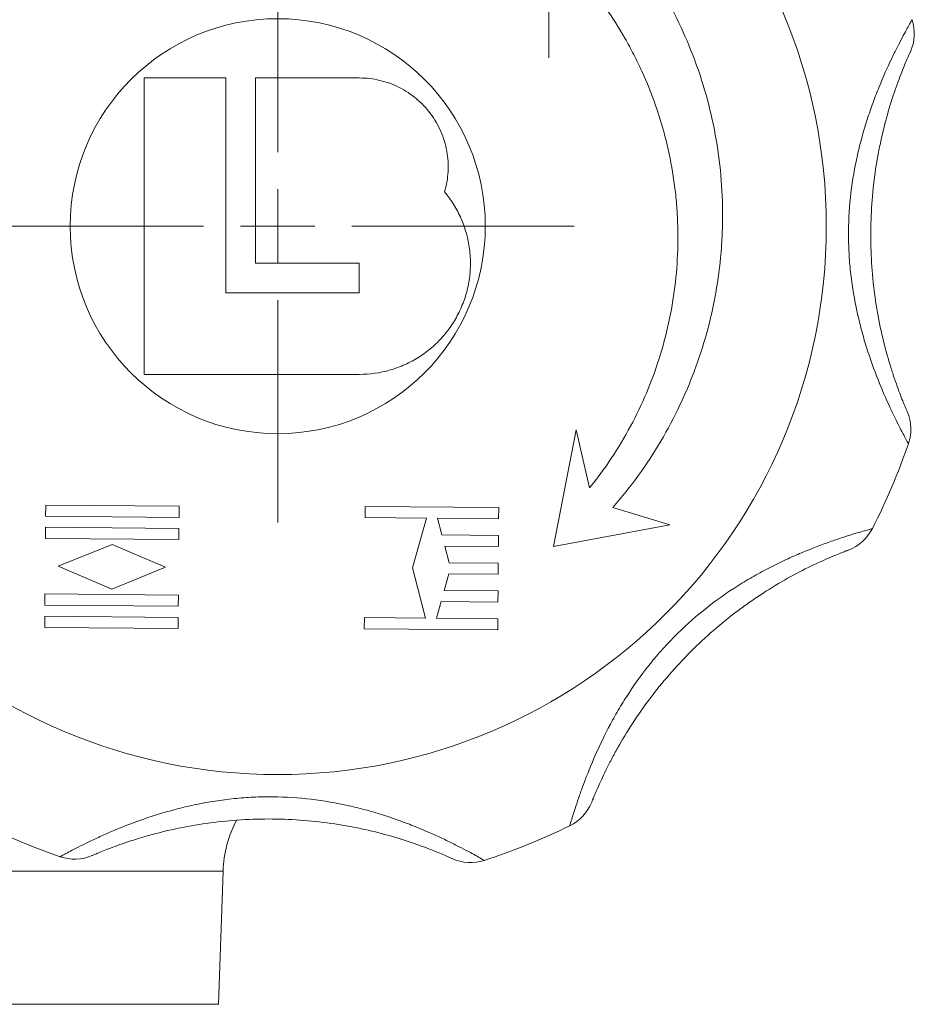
# Model space of a CAD drawing. Header units: millimetres. Extents: x 150 to 972, y 37 to 799.
# Tile 25 of 29: x 877 to 937, y 574 to 641. Entities that reach past the tile are written whole.
import ezdxf

# ---------------------------------------------------------------- set-up
doc = ezdxf.new("R2010")
doc.units = ezdxf.units.MM

# ---------------------------------------------------------------- blocks, each defined once
blk = doc.blocks.new('SW_CENTERMARKSYMBOL_9')
at = {"color": 0, "linetype": 'Continuous', "lineweight": 0}
for p, q in [((0, 2.5), (0, 4.65)), ((0, 0), (0, 2.5)), ((-2.5, 0), (-4.65, 0)), ((0, 0), (-2.5, 0)), ((0, 0), (2.5, 0)), ((0, 0), (0, -2.5)), ((2.5, 0), (4.65, 0)), ((0, -2.5), (0, -4.65))]:
    blk.add_line(p, q, dxfattribs=at)
blk = doc.blocks.new('SW_CENTERMARKSYMBOL_10')
at = {"color": 0, "linetype": 'Continuous', "lineweight": 0}
for p, q in [((0, 5), (0, 20)), ((0, 0), (0, 2.5)), ((-5, 0), (-20, 0)), ((0, 0), (-2.5, 0)), ((0, 0), (2.5, 0)), ((0, 0), (0, -2.5)), ((5, 0), (20, 0)), ((0, -5), (0, -20))]:
    blk.add_line(p, q, dxfattribs=at)

msp = doc.modelspace()

# ---------------------------------------------------------------- linework, layer by layer
at = {"color": 7, "linetype": 'Continuous', "lineweight": 15}
for p, q in [((885.388, 636.964), (885.388, 616.964)), ((890.888, 636.964), (885.388, 636.964)), ((890.888, 622.464), (890.888, 636.964)), ((892.888, 636.964), (892.888, 624.464)), ((899.888, 636.964), (892.888, 636.964)), ((892.888, 624.464), (899.888, 624.464)), ((899.888, 624.464), (899.888, 622.464)), ((899.888, 622.464), (890.888, 622.464)), ((885.388, 616.964), (899.888, 616.964)), ((914.509, 613.215), (912.98, 605.363)), ((915.428, 609.301), (914.509, 613.215)), ((878.742, 608.147), (878.735, 607.397)), ((887.742, 608.069), (878.742, 608.147)), ((887.735, 607.319), (887.742, 608.069)), ((900.296, 608.056), (900.29, 607.306)), ((909.296, 607.977), (900.296, 608.056)), ((909.29, 607.227), (909.296, 607.977)), ((920.845, 606.824), (916.995, 607.985)), ((878.735, 607.397), (887.735, 607.319)), ((900.29, 607.306), (904.415, 607.27)), ((904.415, 607.27), (903.481, 603.903)), ((905.165, 607.263), (909.29, 607.227)), ((905.456, 606.136), (905.165, 607.263)), ((878.729, 606.647), (878.722, 605.897)), ((887.728, 606.569), (878.729, 606.647)), ((887.722, 605.819), (887.728, 606.569)), ((912.98, 605.363), (920.845, 606.824)), ((878.722, 605.897), (887.722, 605.819)), ((909.28, 606.102), (905.456, 606.136)), ((909.273, 605.352), (909.28, 606.102)), ((883.219, 605.483), (879.585, 604.015)), ((886.827, 603.952), (883.219, 605.483)), ((905.651, 605.384), (909.273, 605.352)), ((905.942, 604.256), (905.651, 605.384)), ((879.585, 604.015), (883.193, 602.483)), ((883.193, 602.483), (886.827, 603.952)), ((903.481, 603.903), (904.356, 600.52)), ((909.263, 604.227), (905.942, 604.256)), ((909.257, 603.477), (909.263, 604.227)), ((905.625, 602.384), (905.936, 603.506)), ((905.936, 603.506), (909.257, 603.477)), ((878.69, 602.148), (878.683, 601.398)), ((887.689, 602.069), (878.69, 602.148)), ((887.683, 601.319), (887.689, 602.069)), ((909.247, 602.353), (905.625, 602.384)), ((909.24, 601.603), (909.247, 602.353)), ((878.683, 601.398), (887.683, 601.319)), ((905.106, 600.514), (905.417, 601.636)), ((905.417, 601.636), (909.24, 601.603)), ((878.676, 600.648), (878.67, 599.898)), ((887.676, 600.569), (878.676, 600.648)), ((887.67, 599.819), (887.676, 600.569)), ((900.231, 600.556), (900.224, 599.806)), ((904.356, 600.52), (900.231, 600.556)), ((878.67, 599.898), (887.67, 599.819)), ((909.231, 600.478), (905.106, 600.514)), ((909.224, 599.728), (909.231, 600.478)), ((900.224, 599.806), (909.224, 599.728)), ((890.388, 574.464), (890.702, 583.447)), ((800.388, 574.464), (890.388, 574.464))]:
    msp.add_line(p, q, dxfattribs=at)
at = {"color": 8, "linetype": 'Continuous', "lineweight": 15}
msp.add_line((890.702, 583.447), (800.075, 583.447), dxfattribs=at)
at = {"color": 7, "linetype": 'Continuous', "lineweight": 15}
for radius in [37, 14]:
    msp.add_circle((894.388, 626.964), radius, dxfattribs=at)
for centre, radius, start, end in [((934.325, 639.967), 3, 335.63513, 18.03507), ((934.092, 613.266), 3, 340.96493, 23.36487), ((894.388, 626.964), 45, 333.03507, 340.96493), ((931.822, 607.919), 3, 290.63513, 333.03507), ((912.777, 589.203), 3, 295.96493, 338.36487), ((894.388, 626.964), 45, 243.03507, 250.96493), ((898.697, 583.167), 8, 152.14541, 178), ((894.388, 626.964), 45, 288.03507, 295.96493), ((880.69, 587.26), 3, 250.96493, 293.36487), ((907.391, 587.027), 3, 245.63513, 288.03507)]:
    msp.add_arc(centre, radius, start, end, dxfattribs=at)
for points, knots in [([(916.995, 607.985), (918.22, 609.388), (919.296, 610.882), (920.696, 613.254), (921.127, 614.066), (921.718, 615.318), (921.906, 615.741), (922.264, 616.599), (922.433, 617.033), (923.224, 619.21), (923.689, 620.988), (924.14, 623.707), (924.25, 624.623), (924.35, 626.009), (924.373, 626.475), (924.397, 627.403), (924.398, 627.866), (924.351, 630.173), (924.145, 631.997), (923.584, 634.702), (923.355, 635.599), (922.811, 637.379), (922.499, 638.249), (921.451, 640.804), (920.602, 642.432), (919.099, 644.759), (918.558, 645.519), (917.409, 646.981), (916.802, 647.684), (916.161, 648.359)], [0, 0, 0, 0, 0.125, 0.125, 0.1875, 0.1875, 0.21875, 0.21875, 0.25, 0.25, 0.375, 0.375, 0.4375, 0.4375, 0.46875, 0.46875, 0.5, 0.5, 0.625, 0.625, 0.6875, 0.6875, 0.75, 0.75, 0.875, 0.875, 0.9375, 0.9375, 1, 1, 1, 1]), ([(913.264, 645.513), (914.459, 644.344), (915.528, 643.082), (916.95, 641.059), (917.393, 640.362), (918.011, 639.283), (918.21, 638.918), (918.591, 638.176), (918.773, 637.8), (919.637, 635.907), (920.18, 634.349), (920.779, 631.947), (920.942, 631.136), (921.132, 629.902), (921.186, 629.487), (921.274, 628.658), (921.309, 628.244), (921.433, 626.175), (921.38, 624.527), (921.074, 622.066), (920.934, 621.248), (920.576, 619.614), (920.361, 618.813), (919.609, 616.45), (918.967, 614.931), (917.793, 612.738), (917.365, 612.02), (916.444, 610.627), (915.952, 609.953), (915.428, 609.301)], [0, 0, 0, 0, 0.125, 0.125, 0.1875, 0.1875, 0.21875, 0.21875, 0.25, 0.25, 0.375, 0.375, 0.4375, 0.4375, 0.46875, 0.46875, 0.5, 0.5, 0.625, 0.625, 0.6875, 0.6875, 0.75, 0.75, 0.875, 0.875, 0.9375, 0.9375, 1, 1, 1, 1]), ([(936.928, 612.287), (936.928, 612.287), (936.869, 612.392), (936.701, 612.703), (936.631, 612.833), (936.47, 613.139), (936.378, 613.316), (936.176, 613.715), (936.064, 613.939), (935.828, 614.427), (935.704, 614.69), (935.319, 615.535), (935.044, 616.179), (934.513, 617.553), (934.256, 618.288), (933.901, 619.459), (933.789, 619.861), (933.582, 620.669), (933.487, 621.078), (933.23, 622.317), (933.097, 623.161), (932.965, 624.45), (932.933, 624.884), (932.891, 625.76), (932.883, 626.2), (932.895, 627.507), (932.952, 628.369), (933.156, 630.076), (933.303, 630.92), (933.585, 632.172), (933.689, 632.585), (933.91, 633.39), (934.028, 633.784), (934.276, 634.555), (934.406, 634.931), (934.675, 635.665), (934.814, 636.024), (935.232, 637.053), (935.513, 637.677), (935.912, 638.516), (936.043, 638.78), (936.286, 639.261), (936.4, 639.48), (936.609, 639.875), (936.705, 640.052), (936.872, 640.357), (936.943, 640.484), (937.058, 640.688), (937.102, 640.765), (937.162, 640.869), (937.177, 640.896), (937.177, 640.896)], [0, 0, 0, 0, 0.0625, 0.0625, 0.09375, 0.09375, 0.125, 0.125, 0.15625, 0.15625, 0.1875, 0.1875, 0.25, 0.25, 0.3125, 0.3125, 0.34375, 0.34375, 0.375, 0.375, 0.4375, 0.4375, 0.46875, 0.46875, 0.5, 0.5, 0.5625, 0.5625, 0.625, 0.625, 0.65625, 0.65625, 0.6875, 0.6875, 0.71875, 0.71875, 0.75, 0.75, 0.8125, 0.8125, 0.84375, 0.84375, 0.875, 0.875, 0.90625, 0.90625, 0.9375, 0.9375, 0.96875, 0.96875, 1, 1, 1, 1]), ([(937.058, 638.729), (937.058, 638.729), (937.047, 638.705), (937.005, 638.612), (936.974, 638.543), (936.893, 638.36), (936.843, 638.246), (936.726, 637.971), (936.661, 637.814), (936.517, 637.461), (936.439, 637.264), (936.275, 636.833), (936.188, 636.598), (935.926, 635.857), (935.746, 635.307), (935.399, 634.11), (935.237, 633.48), (935.021, 632.501), (934.953, 632.169), (934.828, 631.495), (934.77, 631.151), (934.615, 630.118), (934.535, 629.425), (934.424, 628.029), (934.393, 627.327), (934.381, 625.914), (934.4, 625.201), (934.486, 623.799), (934.554, 623.105), (934.735, 621.737), (934.848, 621.063), (935.116, 619.738), (935.267, 619.107), (935.509, 618.214), (935.592, 617.926), (935.761, 617.37), (935.846, 617.103), (936.013, 616.603), (936.095, 616.37), (936.252, 615.935), (936.327, 615.734), (936.465, 615.377), (936.528, 615.219), (936.639, 614.945), (936.688, 614.828), (936.805, 614.549), (936.846, 614.455), (936.846, 614.455)], [0, 0, 0, 0, 0.03125, 0.03125, 0.0625, 0.0625, 0.09375, 0.09375, 0.125, 0.125, 0.15625, 0.15625, 0.1875, 0.1875, 0.25, 0.25, 0.3125, 0.3125, 0.34375, 0.34375, 0.375, 0.375, 0.4375, 0.4375, 0.5, 0.5, 0.5625, 0.5625, 0.625, 0.625, 0.6875, 0.6875, 0.75, 0.75, 0.78125, 0.78125, 0.8125, 0.8125, 0.84375, 0.84375, 0.875, 0.875, 0.90625, 0.90625, 0.9375, 0.9375, 1, 1, 1, 1]), ([(905.645, 629.271), (905.777, 629.72), (905.854, 630.176), (905.905, 631.099), (905.875, 631.571), (905.753, 632.253), (905.699, 632.478), (905.565, 632.921), (905.484, 633.141), (905.205, 633.783), (904.973, 634.183), (904.557, 634.74), (904.405, 634.92), (904.085, 635.258), (903.916, 635.417), (903.562, 635.714), (903.376, 635.851), (902.988, 636.106), (902.785, 636.224), (902.161, 636.536), (901.727, 636.694), (901.049, 636.855), (900.818, 636.896), (900.355, 636.95), (900.122, 636.964), (899.888, 636.964)], [0, 0, 0, 0, 0.125, 0.125, 0.25, 0.25, 0.3125, 0.3125, 0.375, 0.375, 0.5, 0.5, 0.5625, 0.5625, 0.625, 0.625, 0.6875, 0.6875, 0.75, 0.75, 0.875, 0.875, 0.9375, 0.9375, 1, 1, 1, 1]), ([(899.888, 616.964), (900.602, 616.964), (901.299, 617.064), (902.32, 617.36), (902.657, 617.485), (903.301, 617.776), (903.611, 617.943), (904.207, 618.322), (904.495, 618.535), (905.035, 618.997), (905.287, 619.245), (905.752, 619.775), (905.967, 620.056), (906.357, 620.652), (906.531, 620.964), (906.83, 621.603), (906.957, 621.933), (907.164, 622.61), (907.245, 622.96), (907.354, 623.661), (907.383, 624.012), (907.392, 624.718), (907.372, 625.073), (907.235, 626.134), (907.046, 626.813), (906.62, 627.789), (906.454, 628.107), (906.081, 628.71), (905.874, 628.997), (905.645, 629.271)], [0, 0, 0, 0, 0.125, 0.125, 0.1875, 0.1875, 0.25, 0.25, 0.3125, 0.3125, 0.375, 0.375, 0.4375, 0.4375, 0.5, 0.5, 0.5625, 0.5625, 0.625, 0.625, 0.6875, 0.6875, 0.75, 0.75, 0.875, 0.875, 0.9375, 0.9375, 1, 1, 1, 1]), ([(914.09, 586.506), (914.09, 586.506), (914.123, 586.621), (914.224, 586.96), (914.267, 587.102), (914.369, 587.432), (914.429, 587.622), (914.568, 588.047), (914.648, 588.285), (914.826, 588.797), (914.924, 589.071), (915.249, 589.94), (915.51, 590.59), (916.107, 591.937), (916.444, 592.639), (917.022, 593.717), (917.226, 594.081), (917.651, 594.799), (917.873, 595.155), (918.568, 596.213), (919.07, 596.903), (919.889, 597.908), (920.173, 598.238), (920.763, 598.887), (921.068, 599.204), (922.001, 600.12), (922.65, 600.689), (924.001, 601.752), (924.703, 602.245), (925.787, 602.931), (926.153, 603.149), (926.879, 603.562), (927.241, 603.757), (927.961, 604.126), (928.319, 604.3), (929.028, 604.629), (929.38, 604.785), (930.403, 605.217), (931.043, 605.46), (931.919, 605.77), (932.198, 605.865), (932.71, 606.033), (932.946, 606.108), (933.373, 606.239), (933.565, 606.296), (933.899, 606.393), (934.039, 606.433), (934.265, 606.496), (934.351, 606.519), (934.466, 606.551), (934.496, 606.559), (934.496, 606.559)], [0, 0, 0, 0, 0.0625, 0.0625, 0.09375, 0.09375, 0.125, 0.125, 0.15625, 0.15625, 0.1875, 0.1875, 0.25, 0.25, 0.3125, 0.3125, 0.34375, 0.34375, 0.375, 0.375, 0.4375, 0.4375, 0.46875, 0.46875, 0.5, 0.5, 0.5625, 0.5625, 0.625, 0.625, 0.65625, 0.65625, 0.6875, 0.6875, 0.71875, 0.71875, 0.75, 0.75, 0.8125, 0.8125, 0.84375, 0.84375, 0.875, 0.875, 0.90625, 0.90625, 0.9375, 0.9375, 0.96875, 0.96875, 1, 1, 1, 1]), ([(932.879, 605.112), (932.879, 605.112), (932.855, 605.102), (932.759, 605.066), (932.688, 605.039), (932.502, 604.967), (932.386, 604.921), (932.109, 604.81), (931.952, 604.745), (931.6, 604.597), (931.407, 604.513), (930.985, 604.324), (930.758, 604.219), (930.048, 603.88), (929.533, 603.619), (928.441, 603.018), (927.88, 602.687), (927.035, 602.148), (926.753, 601.961), (926.187, 601.573), (925.903, 601.371), (925.063, 600.75), (924.517, 600.316), (923.452, 599.408), (922.933, 598.933), (921.925, 597.943), (921.434, 597.425), (920.504, 596.372), (920.061, 595.834), (919.222, 594.739), (918.825, 594.182), (918.078, 593.055), (917.738, 592.502), (917.278, 591.7), (917.133, 591.438), (916.859, 590.925), (916.731, 590.676), (916.495, 590.205), (916.388, 589.982), (916.192, 589.564), (916.103, 589.368), (915.948, 589.018), (915.88, 588.861), (915.765, 588.589), (915.717, 588.472), (915.603, 588.192), (915.565, 588.097), (915.565, 588.097)], [0, 0, 0, 0, 0.03125, 0.03125, 0.0625, 0.0625, 0.09375, 0.09375, 0.125, 0.125, 0.15625, 0.15625, 0.1875, 0.1875, 0.25, 0.25, 0.3125, 0.3125, 0.34375, 0.34375, 0.375, 0.375, 0.4375, 0.4375, 0.5, 0.5, 0.5625, 0.5625, 0.625, 0.625, 0.6875, 0.6875, 0.75, 0.75, 0.78125, 0.78125, 0.8125, 0.8125, 0.84375, 0.84375, 0.875, 0.875, 0.90625, 0.90625, 0.9375, 0.9375, 1, 1, 1, 1]), ([(879.712, 584.424), (879.712, 584.424), (879.816, 584.483), (880.127, 584.651), (880.258, 584.721), (880.564, 584.882), (880.74, 584.974), (881.139, 585.176), (881.363, 585.288), (881.852, 585.524), (882.115, 585.648), (882.959, 586.033), (883.603, 586.308), (884.977, 586.839), (885.713, 587.096), (886.884, 587.451), (887.286, 587.563), (888.094, 587.77), (888.503, 587.865), (889.742, 588.122), (890.585, 588.255), (891.875, 588.387), (892.309, 588.42), (893.185, 588.461), (893.624, 588.469), (894.931, 588.457), (895.794, 588.401), (897.5, 588.197), (898.345, 588.049), (899.597, 587.767), (900.01, 587.663), (900.815, 587.442), (901.209, 587.324), (901.979, 587.076), (902.355, 586.946), (903.089, 586.677), (903.449, 586.538), (904.477, 586.12), (905.102, 585.84), (905.941, 585.44), (906.205, 585.309), (906.686, 585.066), (906.905, 584.952), (907.3, 584.743), (907.476, 584.647), (907.781, 584.48), (907.908, 584.409), (908.112, 584.294), (908.189, 584.25), (908.294, 584.19), (908.32, 584.175), (908.32, 584.175)], [0, 0, 0, 0, 0.0625, 0.0625, 0.09375, 0.09375, 0.125, 0.125, 0.15625, 0.15625, 0.1875, 0.1875, 0.25, 0.25, 0.3125, 0.3125, 0.34375, 0.34375, 0.375, 0.375, 0.4375, 0.4375, 0.46875, 0.46875, 0.5, 0.5, 0.5625, 0.5625, 0.625, 0.625, 0.65625, 0.65625, 0.6875, 0.6875, 0.71875, 0.71875, 0.75, 0.75, 0.8125, 0.8125, 0.84375, 0.84375, 0.875, 0.875, 0.90625, 0.90625, 0.9375, 0.9375, 0.96875, 0.96875, 1, 1, 1, 1]), ([(906.154, 584.295), (906.154, 584.295), (906.13, 584.305), (906.037, 584.347), (905.967, 584.378), (905.784, 584.459), (905.67, 584.509), (905.396, 584.626), (905.238, 584.692), (904.885, 584.835), (904.689, 584.913), (904.258, 585.077), (904.023, 585.164), (903.281, 585.426), (902.732, 585.606), (901.535, 585.953), (900.904, 586.115), (899.926, 586.332), (899.594, 586.399), (898.919, 586.525), (898.575, 586.582), (897.543, 586.737), (896.85, 586.817), (895.454, 586.928), (894.752, 586.959), (893.339, 586.972), (892.626, 586.953), (891.223, 586.866), (890.53, 586.798), (889.162, 586.617), (888.487, 586.504), (887.162, 586.236), (886.531, 586.085), (885.639, 585.843), (885.351, 585.76), (884.795, 585.591), (884.527, 585.506), (884.028, 585.339), (883.794, 585.258), (883.36, 585.101), (883.159, 585.025), (882.801, 584.887), (882.643, 584.824), (882.369, 584.713), (882.252, 584.665), (881.973, 584.547), (881.88, 584.506), (881.88, 584.506)], [0, 0, 0, 0, 0.03125, 0.03125, 0.0625, 0.0625, 0.09375, 0.09375, 0.125, 0.125, 0.15625, 0.15625, 0.1875, 0.1875, 0.25, 0.25, 0.3125, 0.3125, 0.34375, 0.34375, 0.375, 0.375, 0.4375, 0.4375, 0.5, 0.5, 0.5625, 0.5625, 0.625, 0.625, 0.6875, 0.6875, 0.75, 0.75, 0.78125, 0.78125, 0.8125, 0.8125, 0.84375, 0.84375, 0.875, 0.875, 0.90625, 0.90625, 0.9375, 0.9375, 1, 1, 1, 1])]:
    msp.add_open_spline(points, degree=3, knots=knots, dxfattribs=at)

# ---------------------------------------------------------------- block references
at = {"color": 7, "linetype": 'Continuous', "lineweight": 0}
for name, p in [('SW_CENTERMARKSYMBOL_9', (912.676, 642.964)), ('SW_CENTERMARKSYMBOL_10', (894.388, 626.964))]:
    msp.add_blockref(name, p, dxfattribs=at)

doc.saveas('drawing.dxf')
